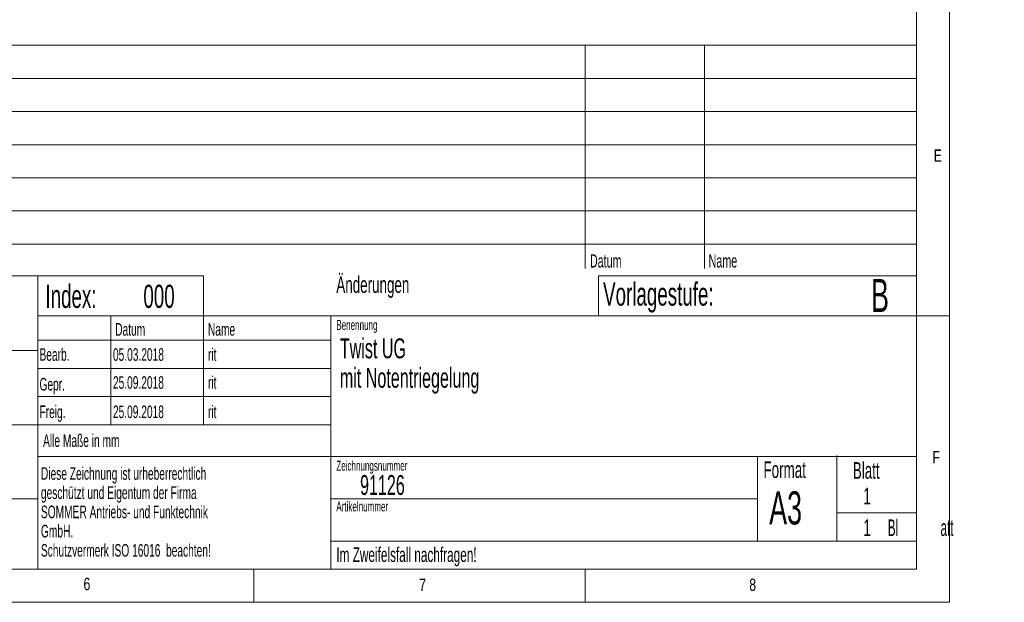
# Model space of a CAD drawing. Header units: millimetres. Extents: x 25 to 2116, y 25 to 1460.
# Tile 3 of 5: x 1373 to 2116, y 25 to 465. Entities that reach past the tile are written whole.
import ezdxf

# ---------------------------------------------------------------- set-up
doc = ezdxf.new("R2010")
doc.units = ezdxf.units.MM
doc.header["$LTSCALE"] = 5
doc.styles.add('SLDTEXTSTYLE0', font='TXT', dxfattribs={"width": 0.75})
doc.styles.add('SLDTEXTSTYLE1', font='TXT', dxfattribs={"width": 0.605})
doc.styles.add('SLDTEXTSTYLE2', font='TXT', dxfattribs={"width": 0.529167})

# ---------------------------------------------------------------- blocks, each defined once
blk = doc.blocks.new('SW_NOTE_1')
at = {"color": 0, "linetype": 'Continuous', "lineweight": 0, "char_height": 9.5, "attachment_point": 1, "style": 'SLDTEXTSTYLE1'}
for s, insert in [('Diese Zeichnung ist urheberrechtlich', (0, 12.25)), ('geschützt und Eigentum der Firma', (0, -2.25)), ('SOMMER Antriebs- und Funktechnik', (0, -16.75)), ('GmbH.', (0, -31.25)), ('Schutzvermerk ISO 16016  beachten!', (0, -45.75))]:
    blk.add_mtext(s, dxfattribs=dict(at, insert=insert))

msp = doc.modelspace()

# ---------------------------------------------------------------- linework, layer by layer
at = {"color": 7, "linetype": 'Continuous', "lineweight": 18}
for p, q in [((2075, 25), (2075, 1460)), ((2050, 1435), (2050, 50)), ((2050, 445.25), (1114, 445.25)), ((1800, 445.25), (1800, 276.918)), ((1890, 445.25), (1890, 276.918)), ((2050, 420.25), (1114, 420.25)), ((2050, 395.25), (1114, 395.25)), ((2050, 370.25), (1114, 370.25)), ((2050, 345.25), (1114, 345.25)), ((1114, 320.25), (2050, 320.25)), ((2050, 295.25), (1114, 295.25)), ((1114, 271.25), (1512, 271.25)), ((1387, 50), (1387, 271.25)), ((1512, 271.25), (1512, 159)), ((2050, 271.25), (1810, 271.25)), ((1810, 271.25), (1810, 241.25)), ((2075, 241.25), (1387, 241.25)), ((1442, 159), (1442, 241.25)), ((1608, 241.25), (1608, 50)), ((1608, 222.75), (1387, 222.75)), ((1387, 215), (1114, 215)), ((1608, 201.5), (1387, 201.5)), ((1608, 180.25), (1387, 180.25)), ((1387, 159), (1114, 159)), ((1608, 159), (1387, 159)), ((1387, 135), (2050, 135)), ((1930, 135), (1930, 71.25)), ((1990, 71.25), (1990, 135.876)), ((1387, 103), (1114, 103)), ((1930, 103.125), (1608, 103.125)), ((2050, 92.5), (1990, 92.5)), ((1608, 71.25), (2050, 71.25)), ((50, 50), (2050, 50)), ((1550, 50), (1550, 25)), ((1800, 50), (1800, 25)), ((25, 25), (2075, 25))]:
    msp.add_line(p, q, dxfattribs=at)

# ---------------------------------------------------------------- block references
at = {"color": 7, "linetype": 'Continuous', "lineweight": 0}
msp.add_blockref('SW_NOTE_1', (1389.338, 114.701), dxfattribs=at)

# ---------------------------------------------------------------- texts
at = {"color": 7, "linetype": 'Continuous', "lineweight": 0, "attachment_point": 1}
for s, insert, char_height, style in [('E', (2063, 366.646), 9.26, 'SLDTEXTSTYLE0'), ('Datum', (1803.615, 287.587), 10, 'SLDTEXTSTYLE1'), ('Name', (1893.144, 287.587), 10, 'SLDTEXTSTYLE1'), ('Änderungen', (1612.231, 270.916), 12.5, 'SLDTEXTSTYLE1'), ('Vorlagestufe:', (1813.508, 266.35), 17.5, 'SLDTEXTSTYLE1'), ('B', (2015.742, 269.028), 25, 'SLDTEXTSTYLE1'), ('Index:', (1392.709, 264.606), 17.5, 'SLDTEXTSTYLE1'), ('000', (1466.628, 264.606), 17.5, 'SLDTEXTSTYLE1'), ('Benennung', (1612.231, 238.006), 7.5, 'SLDTEXTSTYLE1'), ('Datum', (1445.387, 235.651), 9.5, 'SLDTEXTSTYLE1'), ('Name', (1515.359, 235.651), 9.5, 'SLDTEXTSTYLE1'), ('Twist UG', (1614.904, 224.095), 15, 'SLDTEXTSTYLE1'), ('Bearb.', (1388.238, 216.71), 9.5, 'SLDTEXTSTYLE1'), ('05.03.2018', (1443.662, 216.683), 9.5, 'SLDTEXTSTYLE1'), ('rit', (1515.359, 216.683), 9.5, 'SLDTEXTSTYLE1'), ('mit Notentriegelung', (1614.904, 201.884), 15, 'SLDTEXTSTYLE1'), ('Gepr.', (1388.238, 194.294), 9.5, 'SLDTEXTSTYLE1'), ('25.09.2018', (1443.662, 195.576), 9.5, 'SLDTEXTSTYLE1'), ('rit', (1515.359, 195.576), 9.5, 'SLDTEXTSTYLE1'), ('Freig.', (1388.238, 173.49), 9.5, 'SLDTEXTSTYLE1'), ('25.09.2018', (1443.662, 173.464), 9.5, 'SLDTEXTSTYLE1'), ('rit', (1515.359, 173.464), 9.5, 'SLDTEXTSTYLE1'), ('Alle Maße in mm', (1390.957, 151.757), 9.5, 'SLDTEXTSTYLE1'), ('F', (2062.036, 139.113), 9.26, 'SLDTEXTSTYLE0'), ('Zeichnungsnummer', (1612.231, 131.786), 7.5, 'SLDTEXTSTYLE1'), ('Format', (1934.544, 131.33), 12.5, 'SLDTEXTSTYLE1'), ('Blatt', (2001.968, 130.735), 12.5, 'SLDTEXTSTYLE1'), ('91126', (1630.13, 121.006), 15, 'SLDTEXTSTYLE1'), ('A3', (1938.875, 108.734), 25, 'SLDTEXTSTYLE1'), ('1', (2009.945, 111.44), 12.5, 'SLDTEXTSTYLE1'), ('Artikelnummer', (1612.231, 101.063), 7.5, 'SLDTEXTSTYLE1'), ('1', (2009.945, 87.539), 12.5, 'SLDTEXTSTYLE1'), ('Bl             att', (2028.344, 87.539), 12.5, 'SLDTEXTSTYLE2'), ('Im Zweifelsfall nachfragen!', (1612.231, 66.458), 11, 'SLDTEXTSTYLE1'), ('6', (1421.441, 43.468), 9.26, 'SLDTEXTSTYLE0'), ('7', (1674.737, 42.738), 9.26, 'SLDTEXTSTYLE0'), ('8', (1923.825, 42.855), 9.26, 'SLDTEXTSTYLE0')]:
    msp.add_mtext(s, dxfattribs=dict(at, insert=insert, char_height=char_height, style=style))

doc.saveas('drawing.dxf')
